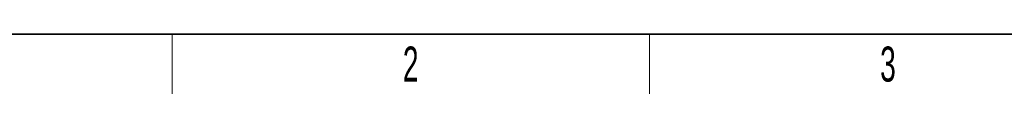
# Model space of a CAD drawing. Header units: millimetres. Extents: x 5 to 418, y 2 to 292.
# Tile 2 of 39: x 58 to 157, y 6 to 12. Entities that reach past the tile are written whole.
import ezdxf

# ---------------------------------------------------------------- set-up
doc = ezdxf.new("R2010")
doc.units = ezdxf.units.MM
doc.layers.add('SLD-0', color=7, linetype='Continuous')
doc.styles.add('SLDTEXTSTYLE0', font='TXT', dxfattribs={"width": 0.605})

msp = doc.modelspace()

# ---------------------------------------------------------------- linework, layer by layer
at = {"layer": 'SLD-0', "lineweight": 35}
msp.add_line((26, 12), (408, 12), dxfattribs=at)
at = {"layer": 'SLD-0', "lineweight": 18}
for p, q in [((73.75, 6), (73.75, 12)), ((121.5, 6), (121.5, 12))]:
    msp.add_line(p, q, dxfattribs=at)

# ---------------------------------------------------------------- texts
at = {"layer": 'SLD-0', "char_height": 3.5, "attachment_point": 2, "style": 'SLDTEXTSTYLE0'}
for s, insert in [('2', (97.6027, 10.743)), ('3', (145.3527, 10.743))]:
    msp.add_mtext(s, dxfattribs=dict(at, insert=insert))

doc.saveas('drawing.dxf')
